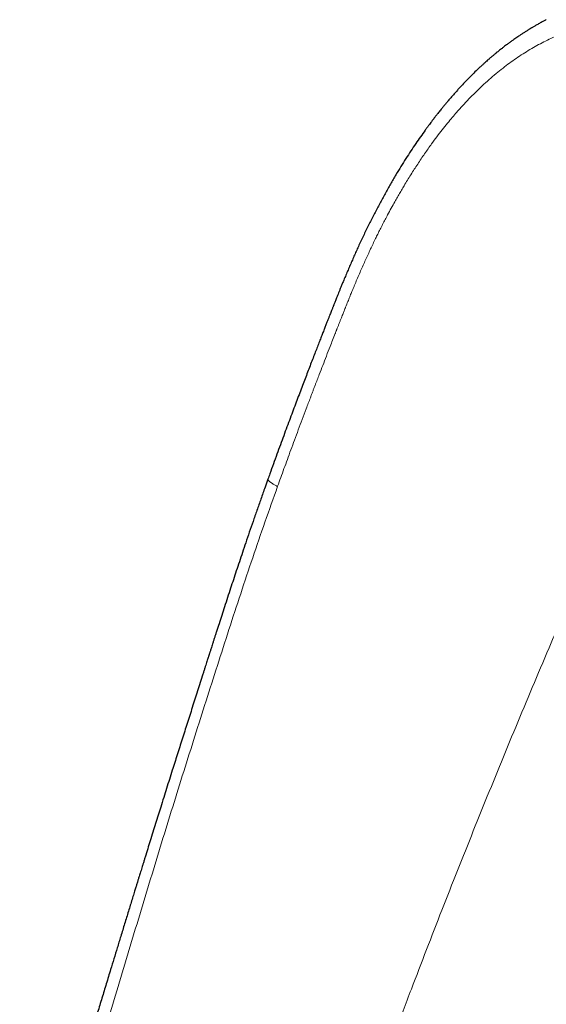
# Model space of a CAD drawing. Header units: millimetres. Extents: x 8 to 776, y 12 to 553.
# Tile 41 of 56: x 574 to 597, y 191 to 234. Entities that reach past the tile are written whole.
import ezdxf

# ---------------------------------------------------------------- set-up
doc = ezdxf.new("R2010")
doc.units = ezdxf.units.MM

msp = doc.modelspace()

# ---------------------------------------------------------------- linework, layer by layer
at = {"color": 7, "linetype": 'Continuous', "lineweight": 30}
for points, knots in [([(596.862, 234.053), (596.856, 234.049), (596.835, 234.039), (596.796, 234.018), (596.74, 233.989), (596.671, 233.951), (596.596, 233.91), (596.52, 233.868), (596.45, 233.828), (596.386, 233.792), (596.328, 233.758), (596.276, 233.727), (596.233, 233.701), (596.201, 233.682), (596.176, 233.667), (596.152, 233.652), (596.118, 233.631), (596.07, 233.602), (596.013, 233.566), (595.954, 233.529), (595.896, 233.492), (595.84, 233.455), (595.784, 233.419), (595.73, 233.383), (595.67, 233.343), (595.601, 233.295), (595.516, 233.237), (595.421, 233.17), (595.314, 233.094), (595.196, 233.007), (595.083, 232.923), (594.979, 232.843), (594.888, 232.772), (594.802, 232.705), (594.727, 232.644), (594.663, 232.592), (594.611, 232.549), (594.568, 232.513), (594.528, 232.48), (594.487, 232.445), (594.442, 232.406), (594.391, 232.363), (594.335, 232.315), (594.269, 232.257), (594.192, 232.188), (594.103, 232.109), (594.008, 232.021), (593.878, 231.9), (593.715, 231.745), (593.52, 231.551), (593.317, 231.344), (593.142, 231.159), (592.997, 231.001), (592.882, 230.874), (592.766, 230.743), (592.651, 230.611), (592.541, 230.482), (592.439, 230.361), (592.348, 230.252), (592.269, 230.154), (592.2, 230.069), (592.138, 229.991), (592.083, 229.922), (592.035, 229.862), (591.997, 229.813), (591.968, 229.775), (591.944, 229.745), (591.922, 229.716), (591.897, 229.683), (591.867, 229.645), (591.834, 229.601), (591.791, 229.544), (591.737, 229.472), (591.671, 229.384), (591.6, 229.287), (591.48, 229.122), (591.313, 228.889), (591.101, 228.582), (590.887, 228.261), (590.67, 227.926), (590.452, 227.576), (590.225, 227.201), (589.991, 226.801), (589.752, 226.376), (589.515, 225.941), (589.282, 225.497), (589.051, 225.041), (588.824, 224.575), (588.643, 224.188), (588.505, 223.885), (588.408, 223.668), (588.311, 223.45), (588.216, 223.23), (588.121, 223.009), (588.027, 222.787), (587.943, 222.585), (587.87, 222.409), (587.81, 222.26), (587.755, 222.124), (587.705, 222.001), (587.66, 221.889), (587.621, 221.79), (587.585, 221.7), (587.553, 221.621), (587.526, 221.553), (587.505, 221.5), (587.491, 221.464), (587.482, 221.441), (587.476, 221.425), (587.469, 221.407), (587.458, 221.379), (587.442, 221.339), (587.42, 221.285), (587.393, 221.216), (587.361, 221.134), (587.323, 221.037), (587.279, 220.927), (587.23, 220.802), (587.176, 220.664), (587.116, 220.512), (587.051, 220.345), (586.979, 220.162), (586.9, 219.961), (586.815, 219.741), (586.724, 219.506), (586.627, 219.256), (586.525, 218.99), (586.419, 218.714), (586.31, 218.429), (586.198, 218.136), (586.081, 217.828), (585.96, 217.507), (585.834, 217.173), (585.703, 216.824), (585.568, 216.462), (585.428, 216.086), (585.284, 215.696), (585.137, 215.294), (584.986, 214.881), (584.831, 214.455), (584.699, 214.089), (584.619, 213.864), (584.591, 213.786)], [0, 0, 0, 0, 0.0008489, 0.0028719, 0.0055977, 0.0090356, 0.0131913, 0.0169597, 0.0206753, 0.0239666, 0.0268329, 0.0296905, 0.0319447, 0.0335952, 0.034662, 0.0358096, 0.0373595, 0.0400654, 0.0432267, 0.0463397, 0.0493924, 0.0523845, 0.055316, 0.0581867, 0.0609966, 0.0648845, 0.0693954, 0.0745436, 0.0803267, 0.0867416, 0.0937842, 0.0987737, 0.1040023, 0.1088236, 0.1129779, 0.116618, 0.1195325, 0.1217235, 0.1239659, 0.1262536, 0.1287611, 0.1316172, 0.1348239, 0.1383802, 0.1430195, 0.1481424, 0.1537479, 0.1597398, 0.170903, 0.1826491, 0.194983, 0.2079111, 0.2149602, 0.222175, 0.2295533, 0.2370789, 0.2442787, 0.2509173, 0.2569949, 0.2620739, 0.2666834, 0.2708248, 0.2744995, 0.2777093, 0.2804159, 0.2822732, 0.2837065, 0.2851403, 0.2868634, 0.2888751, 0.2911744, 0.2937604, 0.2977821, 0.3023408, 0.3074332, 0.312816, 0.3277182, 0.3431173, 0.3590182, 0.3754272, 0.3923457, 0.40977, 0.4293399, 0.4492574, 0.4694244, 0.4898526, 0.5105685, 0.5316017, 0.5529839, 0.5625089, 0.5720994, 0.5817482, 0.5914477, 0.60119, 0.6109667, 0.6206187, 0.6276351, 0.6340976, 0.6400129, 0.6453864, 0.6502228, 0.6545256, 0.6582978, 0.6619243, 0.6648786, 0.6671626, 0.6687776, 0.6695884, 0.6701234, 0.6708252, 0.6719667, 0.6737176, 0.6760775, 0.6790455, 0.6826207, 0.6868025, 0.6915899, 0.6969826, 0.7029803, 0.7095832, 0.7167924, 0.7246095, 0.7334338, 0.7429289, 0.7530952, 0.7639326, 0.7754403, 0.7876168, 0.799708, 0.8123895, 0.8256599, 0.8395191, 0.8539668, 0.869003, 0.8846275, 0.9008404, 0.9176448, 0.935048, 0.9527318, 0.9710115, 0.9898987, 1, 1, 1, 1]), ([(584.591, 213.786), (584.548, 213.666), (584.443, 213.374), (584.281, 212.914), (584.105, 212.41), (583.935, 211.921), (583.772, 211.444), (583.617, 210.989), (583.47, 210.556), (583.332, 210.143), (583.198, 209.742), (583.069, 209.353), (582.94, 208.959), (582.81, 208.563), (582.68, 208.164), (582.556, 207.782), (582.438, 207.415), (582.346, 207.13), (582.279, 206.921), (582.235, 206.785), (582.192, 206.653), (582.153, 206.529), (582.117, 206.416), (582.087, 206.323), (582.062, 206.247), (582.043, 206.186), (582.026, 206.134), (582.012, 206.091), (582.002, 206.059), (581.992, 206.028), (581.981, 205.991), (581.964, 205.939), (581.942, 205.872), (581.916, 205.789), (581.884, 205.691), (581.849, 205.579), (581.809, 205.454), (581.766, 205.319), (581.658, 204.981), (581.488, 204.447), (581.258, 203.723), (581.032, 203.014), (580.811, 202.317), (580.592, 201.627), (580.404, 201.036), (580.248, 200.542), (580.122, 200.141), (579.993, 199.733), (579.87, 199.339), (579.751, 198.957), (579.636, 198.59), (579.519, 198.212), (579.403, 197.839), (579.289, 197.472), (579.201, 197.186), (579.135, 196.972), (579.092, 196.835), (579.053, 196.707), (579.015, 196.584), (578.979, 196.469), (578.946, 196.362), (578.918, 196.268), (578.893, 196.188), (578.872, 196.122), (578.856, 196.069), (578.844, 196.03), (578.837, 196.007), (578.832, 195.992), (578.828, 195.977), (578.82, 195.953), (578.81, 195.919), (578.797, 195.879), (578.784, 195.836), (578.766, 195.776), (578.742, 195.699), (578.712, 195.602), (578.665, 195.45), (578.602, 195.244), (578.523, 194.985), (578.441, 194.721), (578.358, 194.45), (578.273, 194.174), (578.188, 193.895), (578.079, 193.54), (577.95, 193.117), (577.801, 192.631), (577.64, 192.101), (577.464, 191.524), (577.273, 190.895), (577.083, 190.268), (576.896, 189.648), (576.76, 189.197), (576.674, 188.912), (576.638, 188.789), (576.601, 188.667), (576.563, 188.542), (576.524, 188.411), (576.479, 188.26), (576.427, 188.088), (576.369, 187.893), (576.307, 187.683), (576.239, 187.457), (576.167, 187.214), (576.09, 186.955), (576.008, 186.679), (575.922, 186.389), (575.832, 186.083), (575.754, 185.817), (575.706, 185.654), (575.689, 185.598)], [0, 0, 0, 0, 0.012855, 0.031263, 0.049176, 0.066598, 0.08353, 0.099977, 0.115042, 0.129678, 0.143888, 0.15767, 0.171024, 0.185673, 0.199758, 0.213279, 0.226237, 0.238632, 0.243549, 0.248371, 0.253099, 0.257541, 0.261514, 0.265016, 0.267439, 0.269572, 0.271415, 0.272968, 0.27412, 0.274876, 0.276181, 0.278028, 0.280418, 0.283349, 0.286822, 0.290761, 0.295222, 0.300097, 0.30499, 0.331129, 0.356705, 0.381728, 0.406337, 0.430742, 0.454944, 0.469108, 0.483199, 0.497543, 0.51249, 0.525082, 0.538073, 0.55146, 0.565245, 0.577704, 0.590469, 0.595568, 0.60049, 0.605036, 0.609207, 0.613491, 0.617291, 0.620606, 0.623437, 0.625784, 0.627646, 0.629024, 0.629918, 0.630185, 0.630597, 0.631479, 0.632782, 0.63422, 0.635743, 0.637351, 0.640521, 0.643978, 0.647722, 0.656676, 0.665867, 0.675264, 0.684866, 0.694673, 0.704673, 0.714614, 0.732433, 0.749727, 0.766497, 0.788905, 0.811309, 0.833714, 0.855849, 0.877509, 0.881898, 0.886267, 0.890616, 0.89497, 0.899621, 0.904652, 0.911069, 0.918014, 0.925486, 0.933486, 0.942194, 0.951452, 0.961261, 0.97162, 0.982531, 0.993993, 1, 1, 1, 1])]:
    msp.add_open_spline(points, degree=3, knots=knots, dxfattribs=at)
at = {"color": 8, "linetype": 'Continuous', "lineweight": 0}
for points, knots in [([(608.555, 231.331), (608.442, 231.395), (608.22, 231.521), (607.893, 231.703), (607.577, 231.875), (607.348, 231.997), (607.203, 232.073), (607.138, 232.107), (607.074, 232.14), (607.01, 232.173), (606.947, 232.205), (606.884, 232.237), (606.821, 232.269), (606.702, 232.329), (606.529, 232.415), (606.301, 232.525), (606.075, 232.633), (605.85, 232.737), (605.628, 232.837), (605.409, 232.934), (605.192, 233.027), (604.967, 233.121), (604.733, 233.215), (604.48, 233.313), (604.219, 233.408), (603.952, 233.499), (603.691, 233.582), (603.434, 233.657), (603.175, 233.727), (602.908, 233.791), (602.596, 233.858), (602.245, 233.921), (601.861, 233.974), (601.479, 234.013), (601.139, 234.033), (600.841, 234.04), (600.584, 234.039), (600.329, 234.031), (600.075, 234.016), (599.823, 233.993), (599.571, 233.963), (599.319, 233.925), (599.038, 233.874), (598.727, 233.806), (598.39, 233.717), (598.054, 233.614), (597.72, 233.498), (597.391, 233.368), (597.07, 233.227), (596.756, 233.074), (596.447, 232.911), (596.14, 232.735), (595.835, 232.547), (595.534, 232.347), (595.241, 232.139), (594.945, 231.915), (594.644, 231.673), (594.337, 231.411), (594.034, 231.135), (593.733, 230.846), (593.511, 230.619), (593.363, 230.464), (593.288, 230.384), (593.213, 230.303), (593.139, 230.221), (593.064, 230.139), (592.99, 230.055), (592.873, 229.922), (592.713, 229.735), (592.499, 229.477), (592.274, 229.196), (592.038, 228.89), (591.778, 228.538), (591.494, 228.137), (591.189, 227.684), (590.888, 227.215), (590.671, 226.861), (590.535, 226.631), (590.476, 226.531), (590.417, 226.43), (590.358, 226.329), (590.3, 226.227), (590.242, 226.125), (590.15, 225.962), (590.025, 225.736), (589.883, 225.473), (589.758, 225.236), (589.648, 225.024), (589.539, 224.811), (589.435, 224.602), (589.292, 224.312), (589.112, 223.934), (588.893, 223.459), (588.675, 222.968), (588.523, 222.614), (588.435, 222.405), (588.41, 222.345), (588.385, 222.283), (588.359, 222.22), (588.332, 222.155), (588.305, 222.089), (588.26, 221.98), (588.196, 221.823), (588.109, 221.608), (588.045, 221.448), (588.008, 221.355), (588.003, 221.341), (587.999, 221.333), (587.996, 221.324), (587.992, 221.315), (587.988, 221.304), (587.978, 221.279), (587.96, 221.234), (587.933, 221.166), (587.902, 221.087), (587.866, 220.996), (587.825, 220.894), (587.78, 220.78), (587.733, 220.66), (587.683, 220.535), (587.645, 220.437), (587.617, 220.365), (587.599, 220.321), (587.582, 220.277), (587.566, 220.237), (587.482, 220.024), (587.35, 219.686), (587.169, 219.22), (587.009, 218.808), (586.889, 218.497), (586.808, 218.284), (586.763, 218.167), (586.717, 218.048), (586.669, 217.921), (586.618, 217.788), (586.565, 217.651), (586.514, 217.514), (586.418, 217.262), (586.28, 216.898), (586.102, 216.425), (585.93, 215.964), (585.763, 215.515), (585.603, 215.08), (585.448, 214.659), (585.3, 214.252), (585.156, 213.857), (585.063, 213.597), (585.017, 213.469)], [0, 0, 0, 0, 0.012117, 0.023782, 0.034996, 0.045758, 0.048066, 0.050351, 0.052615, 0.054857, 0.057077, 0.059275, 0.061452, 0.063734, 0.071754, 0.07966, 0.087565, 0.095352, 0.103023, 0.110578, 0.118017, 0.125341, 0.133689, 0.141917, 0.151097, 0.160041, 0.168752, 0.177232, 0.185483, 0.194267, 0.203428, 0.215868, 0.228141, 0.240257, 0.25223, 0.26035, 0.2684, 0.276384, 0.284307, 0.292173, 0.299987, 0.307783, 0.315728, 0.326301, 0.336864, 0.34743, 0.358013, 0.368462, 0.378878, 0.388918, 0.399009, 0.409163, 0.41939, 0.4297, 0.439769, 0.449718, 0.46074, 0.471854, 0.483073, 0.494406, 0.505863, 0.508802, 0.511749, 0.514706, 0.517672, 0.520648, 0.523634, 0.52663, 0.534921, 0.543291, 0.553363, 0.563556, 0.573874, 0.587898, 0.602164, 0.616683, 0.631462, 0.634463, 0.637471, 0.640488, 0.643513, 0.646546, 0.649588, 0.652639, 0.661071, 0.66957, 0.675682, 0.681828, 0.68801, 0.69411, 0.699844, 0.712893, 0.72629, 0.74004, 0.754145, 0.755763, 0.757423, 0.759125, 0.760869, 0.762656, 0.764485, 0.766356, 0.771718, 0.7774, 0.784142, 0.784859, 0.785062, 0.785285, 0.785529, 0.785794, 0.786079, 0.786386, 0.787887, 0.789751, 0.791976, 0.794437, 0.797228, 0.800348, 0.803798, 0.807106, 0.810669, 0.811841, 0.813039, 0.814262, 0.81551, 0.8163, 0.831795, 0.843282, 0.85455, 0.865602, 0.868817, 0.872013, 0.87519, 0.87862, 0.88239, 0.886136, 0.889856, 0.893551, 0.906779, 0.919676, 0.932244, 0.944483, 0.956392, 0.967769, 0.978829, 0.989573, 1, 1, 1, 1]), ([(608.555, 231.331), (608.264, 230.748), (607.681, 229.583), (606.819, 227.834), (605.965, 226.086), (605.122, 224.339), (604.293, 222.602), (603.479, 220.877), (602.679, 219.162), (601.889, 217.448), (601.102, 215.723), (600.319, 213.986), (599.54, 212.239), (598.771, 210.491), (598.011, 208.744), (597.26, 206.998), (596.519, 205.251), (595.787, 203.505), (595.063, 201.759), (594.349, 200.014), (593.644, 198.268), (592.947, 196.523), (592.26, 194.778), (591.581, 193.032), (590.889, 191.229), (590.184, 189.368), (589.467, 187.448), (588.761, 185.528), (588.065, 183.609), (587.4, 181.748), (586.766, 179.947), (586.16, 178.205), (585.563, 176.463), (584.974, 174.721), (584.397, 172.988), (583.831, 171.266), (583.276, 169.554), (582.729, 167.842), (582.185, 166.117), (581.646, 164.381), (581.11, 162.632), (580.582, 160.883), (580.061, 159.133), (579.549, 157.383), (579.045, 155.633), (578.586, 154.01), (578.171, 152.513), (577.797, 151.143), (577.432, 149.774), (577.074, 148.406), (576.727, 147.049), (576.392, 145.701), (576.069, 144.364), (575.755, 143.03), (575.464, 141.746), (575.193, 140.513), (574.943, 139.329), (574.702, 138.149), (574.471, 136.972), (574.25, 135.797), (574.039, 134.626), (573.837, 133.457), (573.711, 132.681), (573.648, 132.293)], [0, 0, 0, 0, 0.017941, 0.035846, 0.053717, 0.071553, 0.089358, 0.106815, 0.124244, 0.141646, 0.159023, 0.176729, 0.194412, 0.212073, 0.229712, 0.247332, 0.264934, 0.282519, 0.300089, 0.317644, 0.335187, 0.352718, 0.370238, 0.38775, 0.405254, 0.424501, 0.443741, 0.462977, 0.48221, 0.501442, 0.518887, 0.536333, 0.553782, 0.571233, 0.58869, 0.605839, 0.622995, 0.640159, 0.65733, 0.674862, 0.692405, 0.709961, 0.72753, 0.745111, 0.762702, 0.7803, 0.7941, 0.807902, 0.821703, 0.835502, 0.849299, 0.862845, 0.876387, 0.889923, 0.903453, 0.91553, 0.927601, 0.93967, 0.951735, 0.9638, 0.975865, 0.987931, 1, 1, 1, 1]), ([(585.017, 213.469), (584.998, 213.478), (584.96, 213.497), (584.903, 213.525), (584.848, 213.556), (584.793, 213.588), (584.742, 213.62), (584.696, 213.653), (584.657, 213.683), (584.626, 213.712), (584.604, 213.737), (584.592, 213.759), (584.587, 213.775), (584.591, 213.783), (584.592, 213.785)], [0, 0, 0, 0, 0.058773, 0.123086, 0.196049, 0.278314, 0.368572, 0.464325, 0.562807, 0.661933, 0.761013, 0.859369, 0.954951, 1, 1, 1, 1]), ([(585.017, 213.469), (584.83, 212.944), (584.457, 211.896), (583.916, 210.317), (583.388, 208.733), (582.87, 207.147), (582.363, 205.57), (581.863, 204.002), (581.369, 202.444), (580.877, 200.887), (580.387, 199.321), (579.902, 197.744), (579.42, 196.157), (578.939, 194.572), (578.459, 192.988), (577.984, 191.417), (577.514, 189.856), (577.05, 188.307), (576.589, 186.758), (576.286, 185.727), (576.134, 185.211)], [0, 0, 0, 0, 0.056011, 0.112011, 0.168004, 0.223993, 0.279979, 0.334963, 0.389948, 0.444935, 0.499928, 0.55593, 0.611939, 0.667953, 0.723968, 0.779981, 0.834987, 0.889989, 0.944992, 1, 1, 1, 1])]:
    msp.add_open_spline(points, degree=3, knots=knots, dxfattribs=at)

doc.saveas('drawing.dxf')
